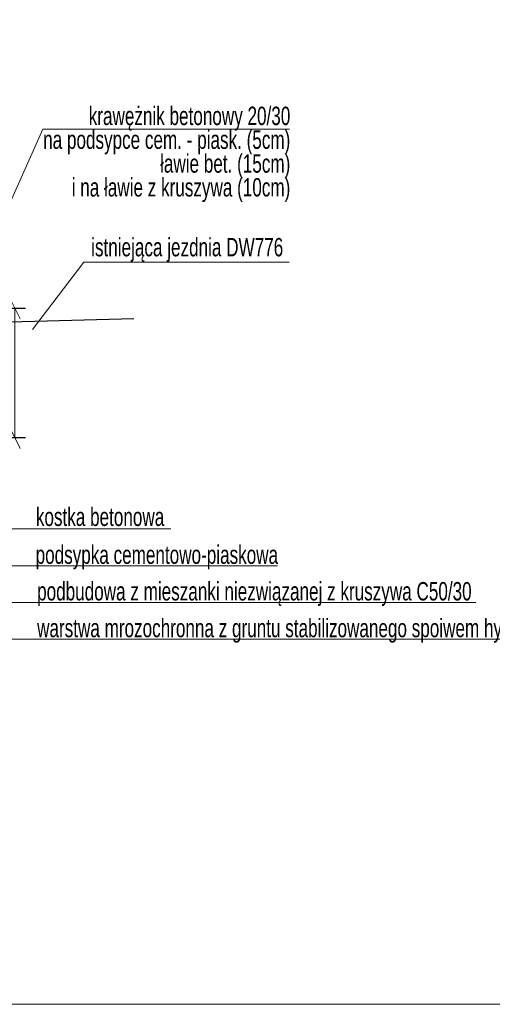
# Model space of a CAD drawing. Header units: metres. Extents: x 1435.1 to 1489, y 574.8 to 588.8.
# Tile 8 of 36: x 1442.8 to 1446.6, y 574.8 to 582.8. Entities that reach past the tile are written whole.
import ezdxf

# ---------------------------------------------------------------- set-up
doc = ezdxf.new("R2010")
doc.units = ezdxf.units.M
doc.header["$MEASUREMENT"] = 0
for name, color, linetype, lineweight in [('12_obrys', 7, 'Continuous', 0), ('3_opisy', 7, 'Continuous', 0), ('konstrukcja jezdni', 7, 'Continuous', 0), ('Warstwa 3', 7, 'Continuous', 0)]:
    doc.layers.add(name, color=color, linetype=linetype, lineweight=lineweight)
doc.styles.add('Style-Arial', font='arial.ttf')
doc.dimstyles.new('Proszowice', dxfattribs={"dimtxt": 0.175, "dimasz": 0.175, "dimexe": 0.0875, "dimexo": 0.0875, "dimgap": 0.0875, "dimtad": 1, "dimzin": 3, "dimdsep": 46, "dimtxsty": 'Style-Arial', "dimblk": '_Oblique_0.5', "dimcen": 0.09, "dimclrd": 7, "dimadec": 4, "dimazin": 3, "dimtfac": 1, "dimtmove": 0, "dimatfit": 1, "dimldrblk": 'TerminatorOpen_0.5', "dimfxl": 1, "dimfrac": 2, "dimtzin": 3, "dimlwd": 0, "dimarcsym": 0})

# ---------------------------------------------------------------- blocks, each defined once
blk = doc.blocks.new('_Oblique_0.5')
at = {"color": 0, "linetype": 'ByBlock', "lineweight": -2}
for p, q in [((0, 0), (-1, 0)), ((0.5, 0.25), (-0.5, -0.25))]:
    blk.add_line(p, q, dxfattribs=at)
blk = doc.blocks.new('*D15')
at = {"layer": 'Defpoints', "color": 0, "linetype": 'Continuous', "lineweight": 0}
for p in [(1442.1797, 580.4765), (1442.7323, 580.4765), (1441.5297, 579.4205)]:
    blk.add_point(p, dxfattribs=at)
at = {"layer": 'konstrukcja jezdni', "color": 0, "linetype": 'Continuous', "lineweight": -2}
for p, q in [((1442.2672, 580.4765), (1442.8198, 580.4765)), ((1441.6172, 579.4205), (1442.8198, 579.4205))]:
    blk.add_line(p, q, dxfattribs=at)
at = {"layer": 'konstrukcja jezdni', "color": 7, "linetype": 'Continuous', "lineweight": 0}
blk.add_line((1442.7323, 579.5955), (1442.7323, 580.3015), dxfattribs=at)
at = {"layer": 'konstrukcja jezdni', "color": 7, "linetype": 'Continuous', "lineweight": 0, "xscale": 0.175, "yscale": 0.175, "zscale": 0.175}
for p, rotation in [((1442.7323, 580.4765), 90), ((1442.7323, 579.4205), 270)]:
    blk.add_blockref('_Oblique_0.5', p, dxfattribs=dict(at, rotation=rotation))
at = {"layer": 'konstrukcja jezdni', "color": 0, "linetype": 'Continuous', "lineweight": 0, "insert": (1442.5554, 579.8296), "char_height": 0.175, "attachment_point": 5, "rotation": 90, "style": 'Style-Arial'}
blk.add_mtext('\\H1x;\\W0.8;1.06', dxfattribs=at)
blk = doc.blocks.new('TerminatorOpen_0.5')
at = {"color": 0, "linetype": 'ByBlock', "lineweight": -2}
for q in [(-1, 0.25), (-1, 0), (-1, -0.25)]:
    blk.add_line((0, 0), q, dxfattribs=at)

msp = doc.modelspace()

# ---------------------------------------------------------------- linework, layer by layer
at = {"layer": '12_obrys', "color": 7, "linetype": 'Continuous', "lineweight": 30}
msp.add_line((1442.3797, 580.3565), (1443.7033, 580.3922), dxfattribs=at)
at = {"layer": '3_opisy', "color": 7}
for p, q in [((1442.9594, 581.9356), (1442.2898, 580.4386)), ((1443.2955, 580.8524), (1442.8768, 580.3015))]:
    msp.add_line(p, q, dxfattribs=at)
at = {"layer": '3_opisy', "color": 7, "linetype": 'Continuous', "lineweight": 0}
for p, q in [((1442.9594, 581.9356), (1444.976, 581.9356)), ((1443.2955, 580.8524), (1444.9714, 580.8524)), ((1444.0049, 578.6755), (1442.1448, 578.6755)), ((1444.8756, 578.3755), (1442.1448, 578.3755)), ((1446.495, 578.0755), (1442.1448, 578.0755)), ((1447.4827, 577.7755), (1442.1448, 577.7755))]:
    msp.add_line(p, q, dxfattribs=at)
at = {"layer": 'Warstwa 3', "color": 7, "linetype": 'Continuous', "lineweight": 0, "flags": 128}
msp.add_lwpolyline([(1435.0587, 588.7985), (1488.9716, 588.7985), (1488.9716, 574.7985), (1435.0587, 574.7985), (1435.0587, 588.7985)], close=True, dxfattribs=at)

# ---------------------------------------------------------------- texts
at = {"layer": '3_opisy', "color": 7, "linetype": 'Continuous', "lineweight": 0, "char_height": 0.15, "attachment_point": 9, "style": 'Style-Arial'}
for s, insert, line_spacing_factor in [('\\H1x;\\W0.666667;krawężnik betonowy 20/30\\Pna podsypce cem. - piask. (5cm)\\Pławie bet. (15cm)\\Pi na ławie z kruszywa (10cm)', (1444.9814, 581.3422), 0.776524), ('\\H1x;\\W0.666667;istniejąca jezdnia DW776', (1444.9234, 580.8538), 0.6)]:
    msp.add_mtext(s, dxfattribs=dict(at, insert=insert, line_spacing_factor=line_spacing_factor))
at = {"layer": '3_opisy', "color": 7, "linetype": 'Continuous', "lineweight": 0, "char_height": 0.15, "attachment_point": 1, "style": 'Style-Arial'}
for s, insert in [('\\H1x;\\W0.666667;kostka betonowa\\P', (1442.9036, 578.8499)), ('\\H1x;\\W0.666667;podsypka cementowo-piaskowa\\P', (1442.9015, 578.5411)), ('\\H1x;\\W0.666667;podbudowa z mieszanki niezwiązanej z kruszywa C50/30', (1442.9137, 578.2426)), ('\\H1x;\\W0.666667;warstwa mrozochronna z gruntu stabilizowanego spoiwem hydraulicznym\\P', (1442.9137, 577.9426))]:
    msp.add_mtext(s, dxfattribs=dict(at, insert=insert))

# ---------------------------------------------------------------- dimensions: what is measured, and where the dimension line sits
at = {"layer": 'konstrukcja jezdni', "color": 7, "linetype": 'Continuous', "lineweight": 0}
dim = msp.add_linear_dim(base=(1442.7323, 580.4765), p1=(1441.5297, 579.4205), p2=(1442.1797, 580.4765), angle=90, text='\\H1x;\\W0.8;<>', dimstyle='Proszowice', override={"dimfrac": 0}, dxfattribs=at)
dim.commit()
dim.dimension.update_dxf_attribs({"geometry": '*D15', "text_midpoint": (1442.7323, 579.8296), "dimtype": 160})

doc.saveas('drawing.dxf')
